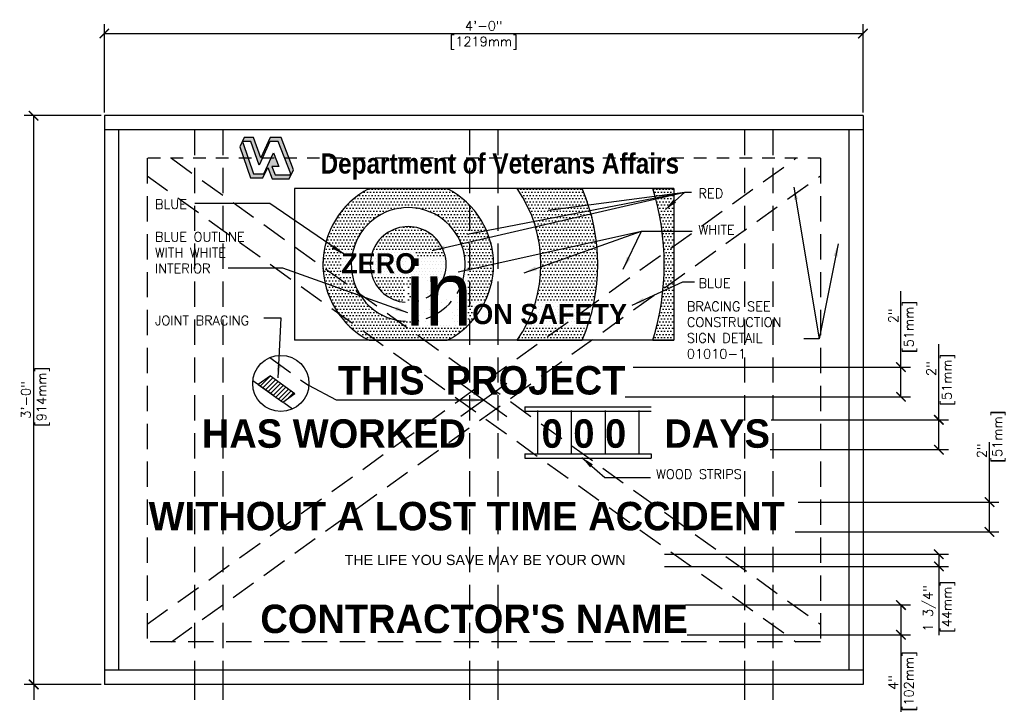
# Model space of a CAD drawing. Header units: inches. Extents: x 3.3 to 13, y 0.2 to 10.4.
# Tile 2 of 2: x 3.3 to 13, y 3.7 to 10.4. Entities that reach past the tile are written whole.
import ezdxf

# ---------------------------------------------------------------- set-up
doc = ezdxf.new("R2010")
doc.units = ezdxf.units.IN
doc.header["$MEASUREMENT"] = 0
doc.header["$PDSIZE"] = -1
for name, pattern in [('CENTER2', [1.125, 0.75, -0.125, 0.125, -0.125]), ('DASHED2', [0.375, 0.25, -0.125]), ('HIDDEN2', [0.1875, 0.125, -0.0625])]:
    doc.linetypes.add(name, pattern=pattern)
doc.layers.get('Defpoints').update_dxf_attribs({"color": 2})
for name, color, linetype in [('A-DETL-DIMS', 2, 'Continuous'), ('A-DETL-HEVY', 5, 'Continuous'), ('A-DETL-MEDM', 4, 'Continuous'), ('A-DETL-PATT', 8, 'Continuous'), ('A-DETL-TEXT', 2, 'Continuous'), ('A-DETL-XTHN', 8, 'Continuous')]:
    doc.layers.add(name, color=color, linetype=linetype)
doc.styles.add('BOLD', font='bold.shx', dxfattribs={"width": 0.9})
doc.styles.add('OUTLINE', font='outline.shx', dxfattribs={"height": 0.09375})
doc.styles.add('Romans', font='romans.shx')
doc.styles.add('SIGN', font='helvet.shx', dxfattribs={"height": 0.125})
doc.dimstyles.new('VA-Dims', dxfattribs={"dimtxt": 0.09375, "dimasz": 0.09375, "dimexe": 0.09375, "dimexo": 0.03125, "dimgap": 0.02, "dimtad": 1, "dimdec": 5, "dimzin": 0, "dimdsep": 46, "dimlunit": 4, "dimtxsty": 'Romans', "dimblk": 'ARCHTICK', "dimcen": 0.09375, "dimclrd": 256, "dimclre": 256, "dimclrt": 256, "dimadec": 0, "dimazin": 0, "dimtfac": 1, "dimtdec": 5, "dimtofl": 0, "dimtmove": 0, "dimatfit": 3, "dimfxl": 0, "dimfrac": 2, "dimtolj": 1, "dimtzin": 0, "dimlwd": -1, "dimlwe": -1, "dimarcsym": 0})
doc.dimstyles.new('VA-Lead', dxfattribs={"dimtxt": 0.09375, "dimasz": 0.125, "dimexe": 0.125, "dimexo": 0.03125, "dimgap": 0.02, "dimtad": 1, "dimdec": 5, "dimzin": 0, "dimdsep": 46, "dimlunit": 4, "dimtxsty": 'Romans', "dimcen": 0.125, "dimclrd": 256, "dimclre": 256, "dimclrt": 256, "dimadec": 0, "dimazin": 0, "dimtfac": 1, "dimtdec": 5, "dimtofl": 0, "dimtmove": 0, "dimatfit": 3, "dimfxl": 0, "dimfrac": 2, "dimtolj": 1, "dimtzin": 0, "dimlwd": -1, "dimlwe": -1, "dimarcsym": 0})
pattern_1 = [(0, (1.7347, 0.554435), (0.015625, 0.03125), [0, -0.03125])]

# ---------------------------------------------------------------- blocks, each defined once
blk = doc.blocks.new('_ArchTick')
at = {"color": 0, "linetype": 'ByBlock', "const_width": 0.15}
blk.add_lwpolyline([(-0.5, -0.5), (0.5, 0.5)], dxfattribs=at)
blk = doc.blocks.new('*D5')
at = {"layer": 'A-DETL-DIMS'}
for p, q in [((12.0247, 6.9194), (12.0247, 7.5108)), ((9.378, 6.9194), (12.1185, 6.9194)), ((12.0247, 6.6251), (12.0247, 6.9194)), ((9.2989, 6.6251), (12.1185, 6.6251))]:
    blk.add_line(p, q, dxfattribs=at)
at = {"layer": 'Defpoints', "color": 0}
for p in [(9.3467, 6.9194), (12.0247, 6.9194), (9.2676, 6.6251)]:
    blk.add_point(p, dxfattribs=at)
at = {"layer": 'A-DETL-DIMS', "xscale": 0.09375, "yscale": 0.09375, "zscale": 0.09375}
for p, rotation in [((12.0247, 6.9194), 90), ((12.0247, 6.6251), 270)]:
    blk.add_blockref('_ArchTick', p, dxfattribs=dict(at, rotation=rotation))
at = {"layer": 'A-DETL-DIMS', "insert": (11.9489, 7.426), "char_height": 0.09375, "attachment_point": 5, "rotation": 90, "style": 'Romans'}
blk.add_mtext('\\A1;2"', dxfattribs=at)
blk = doc.blocks.new('*D6')
at = {"layer": 'A-DETL-DIMS'}
for p, q in [((9.8948, 4.5674), (12.1185, 4.5674)), ((12.0247, 4.5674), (12.0247, 4.2731)), ((9.9115, 4.2731), (12.1185, 4.2731)), ((12.0247, 4.2731), (12.0247, 3.4778))]:
    blk.add_line(p, q, dxfattribs=at)
at = {"layer": 'Defpoints', "color": 0}
for p in [(9.8636, 4.5674), (12.0247, 4.5674), (9.8803, 4.2731)]:
    blk.add_point(p, dxfattribs=at)
at = {"layer": 'A-DETL-DIMS', "xscale": 0.09375, "yscale": 0.09375, "zscale": 0.09375}
for p, rotation in [((12.0247, 4.5674), 90), ((12.0247, 4.2731), 270)]:
    blk.add_blockref('_ArchTick', p, dxfattribs=dict(at, rotation=rotation))
at = {"layer": 'A-DETL-DIMS', "insert": (11.9489, 3.7031), "char_height": 0.09375, "attachment_point": 5, "rotation": 90, "style": 'Romans'}
blk.add_mtext('\\A1;   4"', dxfattribs=at)
blk = doc.blocks.new('*D8')
at = {"layer": 'A-DETL-DIMS'}
for p, q in [((4.1185, 3.7815), (3.3599, 3.7815)), ((3.4536, 3.7815), (3.4536, 2.6006)), ((3.8886, 2.6006), (3.3599, 2.6006))]:
    blk.add_line(p, q, dxfattribs=at)
at = {"layer": 'Defpoints', "color": 0}
for p in [(4.1497, 3.7815), (3.4536, 2.6006), (3.9199, 2.6006)]:
    blk.add_point(p, dxfattribs=at)
at = {"layer": 'A-DETL-DIMS', "xscale": 0.09375, "yscale": 0.09375, "zscale": 0.09375}
for p, rotation in [((3.4536, 3.7815), 90), ((3.4536, 2.6006), 270)]:
    blk.add_blockref('_ArchTick', p, dxfattribs=dict(at, rotation=rotation))
at = {"layer": 'A-DETL-DIMS', "insert": (3.3868, 3.191), "char_height": 0.09375, "attachment_point": 5, "rotation": 90, "style": 'Romans'}
blk.add_mtext('\\A1;VARIES', dxfattribs=at)
blk = doc.blocks.new('*D3')
at = {"layer": 'A-DETL-DIMS'}
for p, q in [((4.1185, 9.4065), (3.3559, 9.4065)), ((3.4496, 9.4065), (3.4496, 3.7815)), ((3.8944, 3.7815), (3.3559, 3.7815))]:
    blk.add_line(p, q, dxfattribs=at)
at = {"layer": 'Defpoints', "color": 0}
for p in [(4.1497, 9.4065), (3.4496, 3.7815), (3.9256, 3.7815)]:
    blk.add_point(p, dxfattribs=at)
at = {"layer": 'A-DETL-DIMS', "xscale": 0.09375, "yscale": 0.09375, "zscale": 0.09375}
for p, rotation in [((3.4496, 9.4065), 90), ((3.4496, 3.7815), 270)]:
    blk.add_blockref('_ArchTick', p, dxfattribs=dict(at, rotation=rotation))
at = {"layer": 'A-DETL-DIMS', "insert": (3.3738, 6.594), "char_height": 0.09375, "attachment_point": 5, "rotation": 90, "style": 'Romans'}
blk.add_mtext('\\A1;3\'-0"', dxfattribs=at)
blk = doc.blocks.new('*D4')
at = {"layer": 'A-DETL-DIMS'}
for p, q in [((4.1497, 9.4377), (4.1497, 10.3115)), ((11.6497, 9.4377), (11.6497, 10.3115)), ((4.1497, 10.2178), (11.6497, 10.2178))]:
    blk.add_line(p, q, dxfattribs=at)
at = {"layer": 'Defpoints', "color": 0}
for p in [(11.6497, 10.2178), (4.1497, 9.4065), (11.6497, 9.4065)]:
    blk.add_point(p, dxfattribs=at)
at = {"layer": 'A-DETL-DIMS', "xscale": 0.09375, "yscale": 0.09375, "zscale": 0.09375, "rotation": 180}
blk.add_blockref('_ArchTick', (4.1497, 10.2178), dxfattribs=at)
at = {"layer": 'A-DETL-DIMS', "xscale": 0.09375, "yscale": 0.09375, "zscale": 0.09375}
blk.add_blockref('_ArchTick', (11.6497, 10.2178), dxfattribs=at)
at = {"layer": 'A-DETL-DIMS', "insert": (7.8997, 10.2936), "char_height": 0.09375, "attachment_point": 5, "style": 'Romans'}
blk.add_mtext('\\A1;4\'-0"', dxfattribs=at)
blk = doc.blocks.new('*D9')
at = {"layer": 'A-DETL-DIMS'}
for p, q in [((12.3997, 6.3976), (12.3997, 6.9889)), ((10.7432, 6.3976), (12.4935, 6.3976)), ((12.3997, 6.1033), (12.3997, 6.3976)), ((10.7333, 6.1033), (12.4935, 6.1033))]:
    blk.add_line(p, q, dxfattribs=at)
at = {"layer": 'Defpoints', "color": 0}
for p in [(10.7119, 6.3976), (12.3997, 6.3976), (10.702, 6.1033)]:
    blk.add_point(p, dxfattribs=at)
at = {"layer": 'A-DETL-DIMS', "xscale": 0.09375, "yscale": 0.09375, "zscale": 0.09375}
for p, rotation in [((12.3997, 6.3976), 90), ((12.3997, 6.1033), 270)]:
    blk.add_blockref('_ArchTick', p, dxfattribs=dict(at, rotation=rotation))
at = {"layer": 'A-DETL-DIMS', "insert": (12.3239, 6.9042), "char_height": 0.09375, "attachment_point": 5, "rotation": 90, "style": 'Romans'}
blk.add_mtext('\\A1;2"', dxfattribs=at)
blk = doc.blocks.new('*D10')
at = {"layer": 'A-DETL-DIMS'}
for p, q in [((9.6879, 5.0689), (12.4935, 5.0689)), ((12.3997, 5.0689), (12.3997, 4.9489)), ((9.6879, 4.9489), (12.4935, 4.9489)), ((12.3997, 4.9489), (12.3997, 4.269))]:
    blk.add_line(p, q, dxfattribs=at)
at = {"layer": 'Defpoints', "color": 0}
for p in [(9.6567, 5.0689), (12.3997, 5.0689), (9.6567, 4.9489)]:
    blk.add_point(p, dxfattribs=at)
at = {"layer": 'A-DETL-DIMS', "xscale": 0.09375, "yscale": 0.09375, "zscale": 0.09375}
for p, rotation in [((12.3997, 5.0689), 90), ((12.3997, 4.9489), 270)]:
    blk.add_blockref('_ArchTick', p, dxfattribs=dict(at, rotation=rotation))
at = {"layer": 'A-DETL-DIMS', "insert": (12.3083, 4.5323), "char_height": 0.09375, "attachment_point": 5, "rotation": 90, "style": 'Romans'}
blk.add_mtext('\\A1;1 3/4"', dxfattribs=at)
blk = doc.blocks.new('*D11')
at = {"layer": 'A-DETL-DIMS'}
for p, q in [((12.8997, 5.5844), (12.8997, 6.1758)), ((11.0097, 5.5844), (12.9935, 5.5844)), ((12.8997, 5.2901), (12.8997, 5.5844)), ((10.98, 5.2901), (12.9935, 5.2901))]:
    blk.add_line(p, q, dxfattribs=at)
at = {"layer": 'Defpoints', "color": 0}
for p in [(10.9785, 5.5844), (12.8997, 5.5844), (10.9488, 5.2901)]:
    blk.add_point(p, dxfattribs=at)
at = {"layer": 'A-DETL-DIMS', "xscale": 0.09375, "yscale": 0.09375, "zscale": 0.09375}
for p, rotation in [((12.8997, 5.5844), 90), ((12.8997, 5.2901), 270)]:
    blk.add_blockref('_ArchTick', p, dxfattribs=dict(at, rotation=rotation))
at = {"layer": 'A-DETL-DIMS', "insert": (12.8239, 6.091), "char_height": 0.09375, "attachment_point": 5, "rotation": 90, "style": 'Romans'}
blk.add_mtext('\\A1;2"', dxfattribs=at)

msp = doc.modelspace()

# ---------------------------------------------------------------- hatches: boundary and pattern name
at = {"layer": 'A-DETL-HEVY'}
h = msp.add_hatch(color=256, dxfattribs=at)
h.paths.add_polyline_path([(5.987094, 8.819736), (5.991519, 8.829359), (5.86917, 9.151279), (5.785167, 9.151279), (5.678849, 8.91802), (5.596633, 9.151279), (5.523088, 9.151279), (5.517601, 9.139241), (5.623722, 8.83022), (5.726102, 8.83022), (5.821918, 9.03858), (5.875733, 8.903605), (5.804253, 8.903605), (5.837692, 8.819736)], flags=16)
h.paths.add_polyline_path([(5.716852, 8.790334), (5.764071, 8.893014), (5.809189, 8.77985), (5.976834, 8.77985), (6.018538, 8.870539), (5.896681, 9.191165), (5.789614, 9.191165), (5.69671, 8.987334), (5.624866, 9.191165), (5.531647, 9.191165), (5.489416, 9.09851), (5.595247, 8.790334)])
at = {"layer": 'A-DETL-PATT'}
h = msp.add_hatch(dxfattribs=at)
h.set_pattern_fill('DOTS', color=256, scale=0.5, style=0)
h.set_pattern_definition(pattern_1)
edge = h.paths.add_edge_path()
edge.add_line((6.766815, 8.684255), (7.539898, 8.684255))
edge.add_arc((7.153357, 7.934255), 0.84375, -62.7339555, 62.7339555, ccw=False)
edge.add_line((7.539898, 7.184255), (6.766815, 7.184255))
edge.add_arc((7.153357, 7.934255), 0.84375, 117.2660445, 242.7339555, ccw=False)
edge = h.paths.add_edge_path()
edge.add_arc((7.153357, 7.934255), 0.5625, 329.1756805, 627.3325702)
edge.add_line((7.636399, 7.646026), (7.636399, 7.326705))
edge.add_line((7.582792, 7.570949), (7.582792, 7.326705))
edge.add_line((7.582792, 7.326705), (7.636399, 7.326705))
edge.add_arc((7.153357, 7.934255), 0.5625, 288.5327214, 319.7685452)
edge.add_line((7.327646, 7.328092), (7.332145, 7.400925))
edge.add_line((7.25831, 7.328092), (7.327646, 7.328092))
edge.add_line((7.25831, 7.381633), (7.25831, 7.328092))
edge.add_line((7.189913, 7.328092), (7.190253, 7.372966))
edge.add_line((7.127179, 7.328092), (7.189913, 7.328092))
edge.add_line((7.127179, 7.372364), (7.127179, 7.328092))
h = msp.add_hatch(dxfattribs=at)
h.set_pattern_fill('DOTS', color=256, scale=0.5, style=0)
h.set_pattern_definition(pattern_1)
edge = h.paths.add_edge_path()
edge.add_line((8.230462, 8.684255), (8.871822, 8.684255))
edge.add_arc((7.153357, 7.934255), 1.875, -23.5781785, 23.5781785, ccw=False)
edge.add_line((8.871822, 7.184255), (8.230462, 7.184255))
edge.add_arc((7.153357, 7.934255), 1.3125, 325.1500954, 394.8499046)
h = msp.add_hatch(dxfattribs=at)
h.set_pattern_fill('DOTS', color=256, scale=0.5, style=0)
h.set_pattern_definition(pattern_1)
edge = h.paths.add_edge_path()
edge.add_line((9.570944, 8.684255), (9.778357, 8.684255))
edge.add_line((9.778357, 8.684255), (9.778357, 7.184255))
edge.add_line((9.778357, 7.184255), (9.570944, 7.184255))
edge.add_arc((7.153357, 7.934255), 2.53125, 342.7647147, 377.2352853)
h = msp.add_hatch(dxfattribs=at)
h.set_pattern_fill('DOTS', color=256, scale=0.5, style=0)
h.set_pattern_definition(pattern_1)
edge = h.paths.add_edge_path(flags=17)
edge.add_arc((7.45979, 7.600443), 0.130248, 86.3320298, 178.7707416)
edge.add_arc((7.153357, 7.934255), 0.375, 298.0284151, 327.0743563)
h.paths.add_polyline_path([(7.19032, 7.968748), (7.128352, 7.961324), (7.128352, 7.899456), (7.19032, 7.899456)], flags=16)
edge = h.paths.add_edge_path()
edge.add_line((7.440669, 7.797993), (7.499838, 7.790813))
edge.add_line((7.391095, 7.790568), (7.440669, 7.797993))
edge.add_line((7.321691, 7.750973), (7.391095, 7.790568))
edge.add_line((7.321691, 7.795518), (7.321691, 7.750973))
edge.add_line((7.259915, 7.795518), (7.321691, 7.795518))
edge.add_line((7.259915, 7.574713), (7.259915, 7.795518))
edge.add_line((7.192798, 7.790568), (7.191743, 7.561225))
edge.add_line((7.124167, 7.790568), (7.192798, 7.790568))
edge.add_line((7.124167, 7.560393), (7.124167, 7.790568))
edge.add_arc((7.153357, 7.934255), 0.375, 337.5107001, 625.5357111)
at = {"layer": 'A-DETL-XTHN'}
h = msp.add_hatch(dxfattribs=at)
h.set_pattern_fill('ANSI31', color=256, scale=0.25, style=0)
h.set_pattern_definition([(45, (1.996878, 0.122233), (-0.02209709, 0.02209709), [])])
h.paths.add_polyline_path([(5.912396, 6.573142), (6.033353, 6.660027), (5.792309, 6.833171), (5.671352, 6.746286)])

# ---------------------------------------------------------------- linework, layer by layer
at = {"layer": 'A-DETL-DIMS'}
for p, q in [((12.024747, 7.510759), (12.024747, 7.66972)), ((12.399747, 6.98893), (12.399747, 7.147891))]:
    msp.add_line(p, q, dxfattribs=at)
at = {"layer": 'A-DETL-HEVY'}
for p, q in [((5.531647, 9.191165), (5.489416, 9.09851)), ((5.523088, 9.151279), (5.517601, 9.139241)), ((5.596633, 9.151279), (5.523088, 9.151279)), ((5.624866, 9.191165), (5.531647, 9.191165)), ((5.678849, 8.91802), (5.596633, 9.151279)), ((5.69671, 8.987334), (5.624866, 9.191165)), ((5.785167, 9.151279), (5.678849, 8.91802)), ((5.789614, 9.191165), (5.69671, 8.987334)), ((5.86917, 9.151279), (5.785167, 9.151279)), ((5.896681, 9.191165), (5.789614, 9.191165)), ((5.991519, 8.829359), (5.86917, 9.151279)), ((6.018538, 8.870539), (5.896681, 9.191165)), ((5.489416, 9.09851), (5.595247, 8.790334)), ((5.517601, 9.139241), (5.623722, 8.83022)), ((5.726102, 8.83022), (5.821918, 9.03858)), ((5.821918, 9.03858), (5.875733, 8.903605)), ((5.716852, 8.790334), (5.764071, 8.893014)), ((5.764071, 8.893014), (5.809189, 8.77985)), ((5.804253, 8.903605), (5.837692, 8.819736)), ((5.875733, 8.903605), (5.804253, 8.903605)), ((5.976834, 8.77985), (6.018538, 8.870539)), ((5.595247, 8.790334), (5.716852, 8.790334)), ((5.623722, 8.83022), (5.726102, 8.83022)), ((5.809189, 8.77985), (5.976834, 8.77985)), ((5.837692, 8.819736), (5.987094, 8.819736)), ((5.987094, 8.819736), (5.991519, 8.829359)), ((6.766815, 8.684255), (6.028357, 8.684255)), ((6.028357, 8.684255), (6.028357, 7.184255)), ((9.778357, 8.684255), (6.028357, 8.684255)), ((9.778357, 8.684255), (9.778357, 7.184255)), ((6.766815, 7.184255), (6.028357, 7.184255)), ((9.778357, 7.184255), (6.028357, 7.184255)), ((8.307583, 6.527173), (8.307583, 6.483283)), ((8.307583, 6.527173), (9.556076, 6.527173)), ((8.307583, 6.483283), (9.556076, 6.483283)), ((8.430674, 6.489724), (8.430674, 6.068378)), ((8.764778, 6.489724), (8.764778, 6.068378)), ((9.098882, 6.489724), (9.098882, 6.068378)), ((9.432985, 6.489724), (9.432985, 6.068378)), ((8.307583, 6.061937), (8.307583, 6.018047)), ((8.307583, 6.061937), (9.556076, 6.061937)), ((9.556076, 6.061937), (9.556076, 6.018047)), ((8.307583, 6.018047), (9.556076, 6.018047))]:
    msp.add_line(p, q, dxfattribs=at)
msp.add_circle((5.894052, 6.757937), 0.277724, dxfattribs=at)
for radius, start, end in [(0.84375, 117.2660445, 242.7339555), (0.84375, 297.2660445, 62.7339555), (1.3125, 325.1500954, 34.8499046), (1.875, 336.4218215, 23.5781785), (2.53125, 342.7647147, 17.2352853), (0.5625, 329.1756805, 267.3325702), (0.375, 337.5107001, 265.5357111), (0.375, 298.0284151, 327.0743563), (0.375, 275.8752327, 286.5083613), (0.5625, 288.5327214, 319.7685452), (0.5625, 273.7609382, 280.7534808)]:
    msp.add_arc((7.153357, 7.934255), radius, start, end, dxfattribs=at)
at = {"layer": 'A-DETL-MEDM'}
for p, q in [((4.149747, 9.406481), (4.149747, 3.781481)), ((11.649747, 9.406481), (4.149747, 9.406481)), ((11.649747, 9.406481), (11.649747, 3.781481)), ((11.649747, 9.265856), (4.149747, 9.265856)), ((4.290372, 9.265856), (4.290372, 3.922106)), ((11.509122, 9.265856), (11.509122, 3.922106)), ((5.792309, 6.833171), (5.671352, 6.746286)), ((5.792309, 6.833171), (6.033353, 6.660027)), ((5.671352, 6.746286), (5.912396, 6.573142)), ((5.912396, 6.573142), (6.033353, 6.660027)), ((11.649747, 3.922106), (4.149747, 3.922106)), ((11.649747, 3.781481), (4.149747, 3.781481)), ((5.040372, 3.781481), (5.040372, 2.926751)), ((5.321622, 3.781481), (5.321622, 2.926751)), ((7.759122, 3.781481), (7.759122, 2.926751)), ((8.040372, 3.781481), (8.040372, 2.926751)), ((10.477872, 3.781481), (10.477872, 2.926751)), ((10.759122, 3.781481), (10.759122, 2.926751))]:
    msp.add_line(p, q, dxfattribs=at)
at = {"layer": 'A-DETL-PATT'}
for p, q in [((6.766815, 8.684255), (7.539898, 8.684255)), ((6.766815, 8.684255), (7.539898, 8.684255)), ((8.230462, 8.684255), (8.871822, 8.684255)), ((9.570944, 8.684255), (9.778357, 8.684255)), ((7.499838, 7.790813), (7.468123, 7.730423)), ((6.766815, 7.184255), (7.539898, 7.184255)), ((6.766815, 7.184255), (7.539898, 7.184255)), ((8.230462, 7.184255), (8.871822, 7.184255)), ((9.570944, 7.184255), (9.778357, 7.184255))]:
    msp.add_line(p, q, dxfattribs=at)
at = {"layer": 'A-DETL-XTHN', "linetype": 'DASHED2'}
for p, q in [((5.040372, 9.265856), (5.040372, 3.781481)), ((5.321622, 9.265856), (5.321622, 3.781481)), ((7.759122, 9.265856), (7.759122, 3.781481)), ((8.040372, 9.265856), (8.040372, 3.781481)), ((10.477872, 9.265856), (10.477872, 3.781481)), ((10.759122, 9.265856), (10.759122, 3.781481)), ((4.571622, 4.3765), (10.986828, 8.984606)), ((4.571622, 8.984606), (4.571622, 4.203356)), ((4.812666, 8.984606), (11.227872, 4.3765)), ((11.227872, 8.984606), (11.227872, 4.203356)), ((4.571622, 8.811462), (10.986828, 4.203356)), ((4.812666, 4.203356), (11.227872, 8.811462)), ((5.785173, 7.013429), (6.170934, 6.736333)), ((5.617885, 6.787306), (6.01006, 6.505602)), ((11.227872, 4.203356), (4.571622, 4.203356))]:
    msp.add_line(p, q, dxfattribs=at)
at = {"layer": 'A-DETL-XTHN', "linetype": 'HIDDEN2'}
msp.add_line((11.227872, 8.984606), (4.571622, 8.984606), dxfattribs=at)
at = {"layer": 'A-DETL-XTHN', "linetype": 'CENTER2'}
for p, q in [((7.672095, 6.757506), (8.1274, 6.430456)), ((8.1274, 6.757506), (7.672095, 6.430456))]:
    msp.add_line(p, q, dxfattribs=at)

# ---------------------------------------------------------------- texts
at = {"layer": 'A-DETL-DIMS', "insert": (7.899747, 10.186506), "char_height": 0.09375, "width": 0.6983, "attachment_point": 2, "style": 'Romans'}
msp.add_mtext('[1219mm]', dxfattribs=at)
at = {"layer": 'A-DETL-DIMS', "char_height": 0.09375, "width": 0.6983, "attachment_point": 2, "rotation": 90, "style": 'Romans'}
for s, insert in [('[51mm]', (12.055997, 7.316469)), ('[51mm]', (12.430997, 6.79464)), ('[914mm]', (3.480855, 6.625231)), ('[51mm]', (12.930997, 6.231483)), ('[44mm]', (12.430997, 4.547662)), ('[102mm]', (12.055997, 3.812731))]:
    msp.add_mtext(s, dxfattribs=dict(at, insert=insert))
at = {"layer": 'A-DETL-HEVY', "style": 'BOLD', "width": 0.9}
msp.add_text('Department of Veterans Affairs', height=0.2, dxfattribs=at).set_placement((6.286605, 8.833262))
at = {"layer": 'A-DETL-HEVY'}
for s, height, style, p in [('ZERO', 0.2000014, 'BOLD', (6.490181, 7.846096)), ('in', 0.6328125, 'OUTLINE', (7.127277, 7.329804)), ('ON SAFETY', 0.2000014, 'BOLD', (7.786531, 7.344569)), ('THIS  PROJECT', 0.28125, 'BOLD', (6.458419, 6.648358)), ('HAS WORKED', 0.28125, 'BOLD', (5.113212, 6.121675)), ('0 0 0 ', 0.28125, 'BOLD', (8.471833, 6.121675)), ('DAYS', 0.28125, 'BOLD', (9.685158, 6.121675)), ('WITHOUT A LOST TIME ACCIDENT', 0.28125, 'BOLD', (4.586948, 5.305467)), ('THE LIFE YOU SAVE MAY BE YOUR OWN', 0.10080072, 'SIGN', (6.525082, 4.96207)), ("CONTRACTOR'S NAME", 0.28125, 'BOLD', (5.691514, 4.289258))]:
    msp.add_text(s, height=height, dxfattribs=dict(at, style=style)).set_placement(p)
at = {"layer": 'A-DETL-TEXT', "char_height": 0.09375, "attachment_point": 1, "style": 'Romans'}
for s, insert, width in [('RED', (10.022957, 8.684861), 0.24107143), ('BLUE', (4.648818, 8.576813), 0.32589286), ('WHITE', (10.022957, 8.324757), 0.37946429), ('BLUE OUTLINE WITH WHITE INTERIOR', (4.648818, 8.254789), 1.06868683), ('BLUE', (10.022957, 7.796687), 0.32589286), ('BRACING SEE CONSTRUCTION SIGN DETAIL 01010-1', (9.907794, 7.566773), 1.31801155), ('JOINT BRACING', (4.648818, 7.428028), 1.16315094), ('WOOD STRIPS', (9.604203, 5.907947), 0.94196429)]:
    msp.add_mtext(s, dxfattribs=dict(at, insert=insert, width=width))

# ---------------------------------------------------------------- dimensions: what is measured, and where the dimension line sits
at = {"layer": 'A-DETL-DIMS'}
dim = msp.add_linear_dim(base=(11.649747, 10.217756), p1=(4.149747, 9.406481), p2=(11.649747, 9.406481), text='4\'-0"', dimstyle='VA-Dims', override={"dimpost": '\\X'}, dxfattribs=at)
dim.commit()
dim.dimension.update_dxf_attribs({"geometry": '*D4', "text_midpoint": (7.899747, 10.29356)})
for base, p1, p2, text, picture, middle in [((3.449605, 3.781481), (4.149747, 9.406481), (3.925647, 3.781481), '3\'-0"', '*D3', (3.373802, 6.593981)), ((3.453631, 2.600565), (4.149747, 3.781481), (3.919891, 2.600565), 'VARIES', '*D8', (3.386756, 3.191023))]:
    dim = msp.add_linear_dim(base=base, p1=p1, p2=p2, angle=90, text=text, dimstyle='VA-Dims', override={"dimpost": '\\X'}, dxfattribs=at)
    dim.commit()
    dim.dimension.update_dxf_attribs({"geometry": picture, "text_midpoint": middle})
for base, p1, p2, text, picture, middle in [((12.024747, 6.919419), (9.267645, 6.625086), (9.346733, 6.919419), '2"', '*D5', (12.024747, 7.426027)), ((12.399747, 6.397591), (10.702016, 6.103257), (10.711902, 6.397591), '2"', '*D9', (12.399747, 6.904198)), ((12.899747, 5.584434), (10.948797, 5.2901), (10.978455, 5.584434), '2"', '*D11', (12.899747, 6.091041)), ((12.399747, 5.068852), (9.656689, 4.948939), (9.656689, 5.068852), '1 3/4"', '*D10', (12.399747, 4.532318)), ((12.024747, 4.567395), (9.880284, 4.273062), (9.863594, 4.567395), '   4"', '*D6', (12.024747, 3.703123))]:
    dim = msp.add_linear_dim(base=base, p1=p1, p2=p2, angle=90, text=text, dimstyle='VA-Dims', override={"dimpost": '\\X'}, dxfattribs=at)
    dim.commit()
    dim.dimension.update_dxf_attribs({"geometry": picture, "text_midpoint": middle, "dimtype": 160})

# ---------------------------------------------------------------- leaders
at = {"layer": 'A-DETL-TEXT'}
for points in [[(10.966214, 8.699539), (11.214711, 7.19858), (11.063015, 7.19858)], [(7.391676, 8.074177), (9.887149, 8.650431), (9.955053, 8.650431)], [(7.739685, 8.235189), (9.887149, 8.650431)], [(8.537557, 8.47247), (9.887149, 8.650431)], [(9.695761, 8.47793), (9.887149, 8.650431)], [(6.511934, 8.038161), (5.78621, 8.538146), (5.04351, 8.538146)], [(7.646752, 7.862101), (9.458179, 8.263002), (9.959549, 8.263002)], [(8.298152, 7.853192), (9.458179, 8.263002)], [(9.279713, 7.888828), (9.458179, 8.263002)], [(11.403455, 8.138277), (11.214711, 7.19858)], [(7.148534, 7.457669), (5.91353, 7.898334), (5.374542, 7.898334)], [(9.368946, 7.532471), (9.86865, 7.764103), (9.984653, 7.764103)], [(5.868359, 6.813509), (5.896554, 7.404652), (5.727383, 7.404652)], [(7.899747, 6.593981), (6.442833, 6.593981), (6.170934, 6.736333)], [(8.871132, 6.025319), (9.096692, 5.828271), (9.547813, 5.828271)]]:
    msp.add_leader(points, dimstyle='VA-Lead', dxfattribs=at)

doc.saveas('drawing.dxf')
